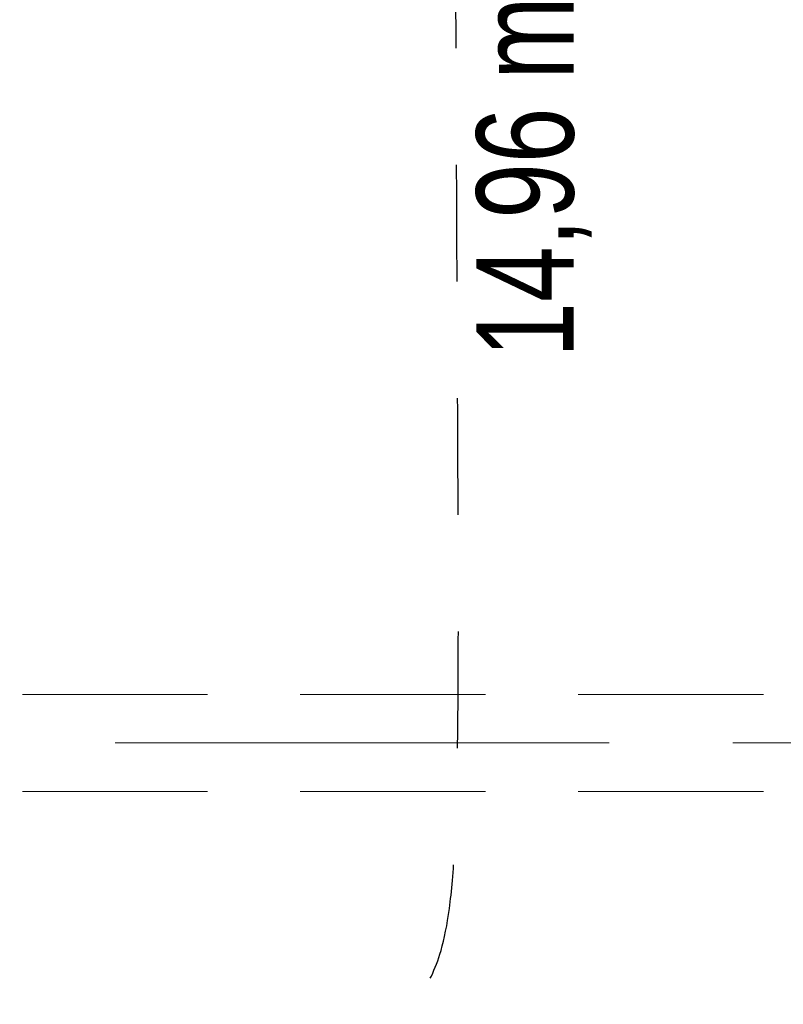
# Model space of a CAD drawing. Header units: centimetres. Extents: x -1631 to 21770, y -8842 to 3590.
# Tile 90 of 133: x 302 to 498, y 1301 to 1554. Entities that reach past the tile are written whole.
import ezdxf

# ---------------------------------------------------------------- set-up
doc = ezdxf.new("R2010")
doc.units = ezdxf.units.CM
for name, pattern in [('Dash', [60, 30, -30]), ('Oś', [222.25, 127, -31.75, 31.75, -31.75]), ('Ukryte', [71.438, 47.625, -23.813])]:
    doc.linetypes.add(name, pattern=pattern)
for name, color, linetype, lineweight in [('A-DETL', 90, 'Continuous', 9), ('A-DETL-HDLN', 90, 'Ukryte', 9), ('G-ANNO-TEXT', 231, 'Continuous', 13), ('S-GRID', 1, 'Continuous', 13)]:
    doc.layers.add(name, color=color, linetype=linetype, lineweight=lineweight)
doc.styles.add('Arial Narrow_4', font='ARIALN.TTF', dxfattribs={"height": 25})

msp = doc.modelspace()

# ---------------------------------------------------------------- linework, layer by layer
at = {"layer": 'A-DETL', "linetype": 'Dash', "lineweight": 25}
for points, knots in [([(-555.62, 1472.57), (-478.91, 1472.57), (-476.08, 1472.57), (-439.12, 1472.57), (-439.12, 1435.62), (-439.12, 1432.79), (-439.12, 1329.11), (-439.12, 1326.28), (-439.12, 1289.33), (-402.17, 1289.33), (-399.34, 1289.33), (54.38, 1289.33), (347.2, 1289.33), (391.67, 1289.33), (418.55, 1316.21), (413.88, 1393.93), (413.88, 1663.13)], [0, 0, 0, 0, 1.274059, 2.1133, 2.95254, 4.521491, 5.717221, 7.286172, 8.125412, 8.964652, 14.361634, 22.556861, 31.207392, 35.311818, 37.065318, 41.276562, 41.276562, 41.276562, 41.276562]), ([(-555.62, 1472.57), (-478.91, 1472.57), (-450.62, 1472.57), (-439.12, 1472.57), (-439.12, 1461.07), (-439.12, 1432.79), (-439.12, 1329.11), (-439.12, 1326.28), (-439.12, 1289.33), (-402.17, 1289.33), (-399.34, 1289.33), (54.38, 1289.33), (347.2, 1289.33), (391.67, 1289.33), (413.88, 1267.11), (413.88, 1211.15), (413.88, 1019.9)], [0, 0, 0, 0, 1.274059, 1.834911, 2.395763, 3.964714, 5.438832, 7.007784, 7.847024, 8.686264, 14.083246, 22.278473, 30.929004, 34.961158, 36.402966, 39.45005, 39.45005, 39.45005, 39.45005])]:
    msp.add_open_spline(points, degree=3, knots=knots, dxfattribs=at)
at = {"layer": 'A-DETL-HDLN'}
for p, q in [((-1197.62, 1380.83), (1172.38, 1380.83)), ((-1197.62, 1355.83), (1172.38, 1355.83))]:
    msp.add_line(p, q, dxfattribs=at)
at = {"layer": 'S-GRID', "linetype": 'Oś'}
msp.add_line((1342.46, 1368.33), (-1368.76, 1368.33), dxfattribs=at)

# ---------------------------------------------------------------- texts
at = {"layer": 'G-ANNO-TEXT', "color": 11, "insert": (419.29, 1467.16), "char_height": 25, "width": 104.939, "attachment_point": 1, "rotation": 90, "line_spacing_factor": 0.949189, "style": 'Arial Narrow_4'}
msp.add_mtext('\\pt127,254,381,508,635,762,889,1016,1143,1270,1397,1524,1651,1778,1905,2032,2159,2286,2413,2540,2667,2794,2921,3048,3175,3302,3429,3556,3683,3810,3937,4064;14,96 m', dxfattribs=at)

doc.saveas('drawing.dxf')
